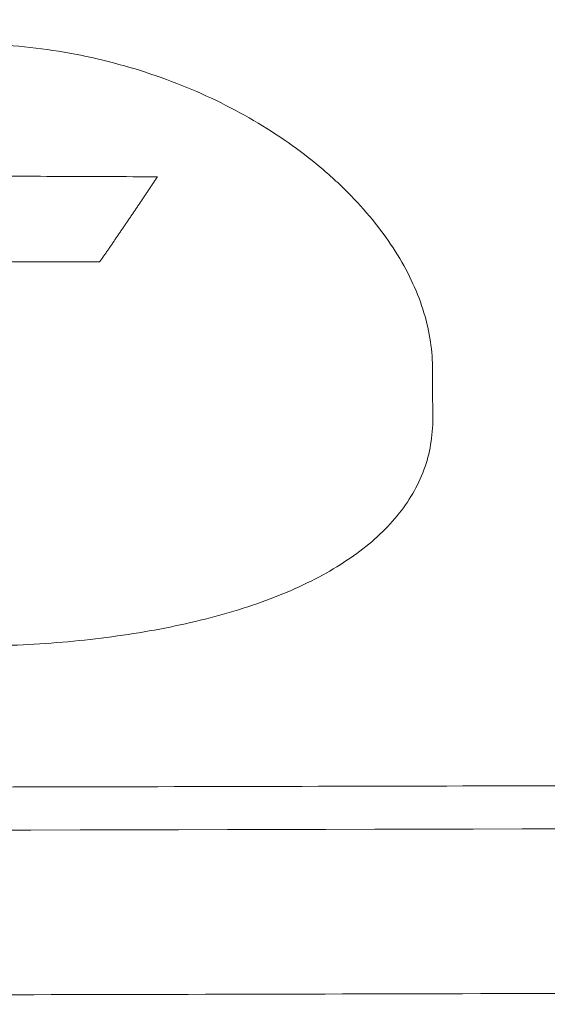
# Model space of a CAD drawing. Header units: millimetres. Extents: x 0 to 594, y 0 to 420.
# Tile 216 of 256: x 320.12 to 323.04, y 271.11 to 276.57. Entities that reach past the tile are written whole.
import ezdxf

# ---------------------------------------------------------------- set-up
doc = ezdxf.new("R2010")
doc.units = ezdxf.units.MM
doc.layers.add('1', color=7, linetype='Continuous', true_color=0xffffff)

msp = doc.modelspace()

# ---------------------------------------------------------------- linework, layer by layer
at = {"layer": '1', "color": 155, "linetype": 'Continuous', "lineweight": 13}
for points, knots in [([(124.8176, 280.5335), (125.5409, 280.2488), (127.3073, 279.5759), (130.0723, 278.6167), (133.0284, 277.6695), (135.7788, 276.8634), (138.3028, 276.1847), (140.5975, 275.6186), (142.6609, 275.1508), (144.505, 274.766), (146.8815, 274.3083), (149.898, 273.7996), (153.6627, 273.2859), (157.9494, 272.8351), (162.7365, 272.4819), (167.9977, 272.2401), (173.2657, 272.0935), (179.9757, 271.9506), (188.1344, 271.7912), (197.7452, 271.642), (207.3637, 271.5165), (216.986, 271.4136), (229.3904, 271.3035), (244.5767, 271.2003), (262.5436, 271.1307), (276.1024, 271.1115), (285.2534, 271.1123), (289.9724, 271.1152), (294.5796, 271.1199), (298.9844, 271.1256), (302.2711, 271.1307), (304.5941, 271.1346), (306.1126, 271.1372), (307.8346, 271.1403), (309.7618, 271.1438), (311.8942, 271.1479), (314.2318, 271.1526), (316.8, 271.1579), (319.6024, 271.164), (322.6428, 271.171), (325.4979, 271.1782), (328.1268, 271.1848), (329.9242, 271.1906), (331.2226, 271.193), (331.9936, 271.1986), (332.5865, 271.1906), (332.9219, 271.2031), (332.9974, 271.2063)], [0, 0, 0, 0, 0.011301, 0.027478, 0.04249, 0.056339, 0.069024, 0.080349, 0.090551, 0.09963, 0.107586, 0.125527, 0.1438, 0.162396, 0.187643, 0.212894, 0.238126, 0.263341, 0.30921, 0.355096, 0.400986, 0.446877, 0.492766, 0.578427, 0.664088, 0.74975, 0.772365, 0.794979, 0.817248, 0.838264, 0.857982, 0.864259, 0.871491, 0.879701, 0.88889, 0.899057, 0.910202, 0.922326, 0.935791, 0.950287, 0.965814, 0.976628, 0.98789, 0.991523, 0.995199, 0.998919, 1, 1, 1, 1]), ([(332.9868, 272.1114), (332.8961, 272.1111), (332.7601, 272.1107), (332.5786, 272.1102), (331.761, 272.1079), (330.262, 272.1036), (322.9943, 272.0839), (310.6392, 272.0577), (296.1038, 272.035), (284.4754, 272.0272), (275.7541, 272.0303), (267.0328, 272.0437), (258.3115, 272.0677), (249.59, 272.1022), (240.8686, 272.1483), (232.1472, 272.2068), (223.4263, 272.2771), (214.7061, 272.3592), (205.9879, 272.4565), (197.2728, 272.5723), (190.0146, 272.6863), (184.2122, 272.7915), (180.5877, 272.8635), (177.6896, 272.924), (174.7926, 272.987), (171.1734, 273.0725), (166.8348, 273.2182), (162.5029, 273.439), (158.1812, 273.7621), (153.8754, 274.2126), (150.3064, 274.714), (147.4662, 275.194), (144.6373, 275.7268), (141.1244, 276.4935), (136.9511, 277.5685), (133.5121, 278.5877), (130.7865, 279.4752), (129.1149, 280.0523), (128.1254, 280.4083), (127.8099, 280.5233)], [0, 0, 0, 0, 0.001316, 0.001976, 0.002636, 0.013193, 0.023751, 0.108212, 0.192672, 0.234902, 0.277133, 0.319363, 0.361593, 0.403823, 0.446054, 0.488284, 0.530514, 0.572745, 0.614975, 0.657205, 0.699435, 0.720551, 0.741666, 0.752223, 0.762781, 0.783896, 0.805011, 0.826126, 0.847241, 0.868356, 0.889472, 0.900029, 0.910587, 0.931702, 0.952817, 0.973932, 0.98449, 0.995047, 1, 1, 1, 1]), ([(322.3849, 278.9588), (322.578, 278.9588), (322.7694, 278.9533), (323.1488, 278.932), (323.3367, 278.9161), (323.709, 278.8745), (323.8933, 278.8487), (324.2585, 278.7878), (324.4393, 278.7528), (324.7972, 278.6739), (324.9744, 278.6301), (325.3251, 278.5345), (325.4986, 278.4826), (325.8419, 278.3713), (326.0117, 278.3119), (326.3477, 278.1863), (326.5138, 278.12), (326.8422, 277.9814), (327.0046, 277.9089), (327.3255, 277.7586), (327.4841, 277.6806), (327.7974, 277.5199), (327.9521, 277.4372), (328.2578, 277.2676), (328.4086, 277.1807), (328.7065, 277.0036), (328.8535, 276.9133), (329.1436, 276.7301), (329.2867, 276.6372), (329.5688, 276.4494), (329.7079, 276.3545), (329.9822, 276.1634), (330.1173, 276.0673), (330.3169, 275.9228), (330.383, 275.8746), (330.4649, 275.8142), (330.4812, 275.8022), (330.5139, 275.778), (330.5628, 275.7418), (330.6113, 275.7056), (330.7727, 275.5849), (330.8997, 275.4884), (331.1496, 275.2963), (331.2725, 275.2006), (331.5142, 275.0109), (331.633, 274.9167), (331.8663, 274.7305), (331.9809, 274.6384), (332.2059, 274.457), (332.3163, 274.3676), (332.5328, 274.192), (332.6389, 274.1058), (332.8469, 273.9371), (332.9488, 273.8546), (333.1482, 273.6937), (333.3432, 273.5371), (333.6228, 273.316), (333.8891, 273.1098), (334.0578, 272.9833), (334.2221, 272.8627), (334.302, 272.8053), (334.4573, 272.6969), (334.5327, 272.6458), (334.679, 272.5504), (334.7499, 272.5061), (334.8871, 272.4248), (334.9534, 272.3878), (335.0174, 272.3547)], [0, 0, 0, 0, 0.03125, 0.03125, 0.0625, 0.0625, 0.09375, 0.09375, 0.125, 0.125, 0.15625, 0.15625, 0.1875, 0.1875, 0.21875, 0.21875, 0.25, 0.25, 0.28125, 0.28125, 0.3125, 0.3125, 0.34375, 0.34375, 0.375, 0.375, 0.40625, 0.40625, 0.4375, 0.4375, 0.46875, 0.46875, 0.5, 0.5, 0.515625, 0.515625, 0.519531, 0.519531, 0.523437, 0.53125, 0.53125, 0.5625, 0.5625, 0.59375, 0.59375, 0.625, 0.625, 0.65625, 0.65625, 0.6875, 0.6875, 0.71875, 0.71875, 0.75, 0.75, 0.78125, 0.8125, 0.84375, 0.875, 0.875, 0.90625, 0.90625, 0.9375, 0.9375, 0.96875, 0.96875, 1, 1, 1, 1]), ([(322.4048, 274.6494), (322.4045, 274.7014), (322.3998, 274.7542), (322.3821, 274.8607), (322.3691, 274.9144), (322.3345, 275.0219), (322.313, 275.0757), (322.262, 275.1829), (322.2324, 275.2363), (322.1655, 275.3419), (322.1282, 275.3941), (322.0463, 275.4967), (322.0018, 275.5472), (321.9299, 275.6212), (321.905, 275.6456), (321.8666, 275.6816), (321.8536, 275.6936), (321.8271, 275.7173), (321.7601, 275.7761), (321.6881, 275.8325), (321.5068, 275.9624), (321.3744, 276.0417), (321.1624, 276.1466), (321.0896, 276.1792), (320.94, 276.2392), (320.8633, 276.2666), (320.7068, 276.3157), (320.627, 276.3374), (320.4649, 276.3748), (320.3827, 276.3905), (320.2167, 276.4159), (320.1329, 276.4254), (319.9645, 276.4383), (319.88, 276.4416), (319.7954, 276.4416)], [0, 0, 0, 0, 0.0625, 0.0625, 0.125, 0.125, 0.1875, 0.1875, 0.25, 0.25, 0.3125, 0.3125, 0.375, 0.375, 0.40625, 0.40625, 0.421875, 0.421875, 0.4375, 0.5, 0.5, 0.625, 0.625, 0.6875, 0.6875, 0.75, 0.75, 0.8125, 0.8125, 0.875, 0.875, 0.9375, 0.9375, 1, 1, 1, 1]), ([(320.5587, 275.2297), (320.5605, 275.2323), (320.5642, 275.2376), (320.5697, 275.2455), (320.5752, 275.2534), (320.5808, 275.2614), (320.5863, 275.2693), (320.5918, 275.2773), (320.5974, 275.2852), (320.6029, 275.2932), (320.6084, 275.3012), (320.614, 275.3092), (320.6195, 275.3172), (320.625, 275.3252), (320.6305, 275.3332), (320.6361, 275.3412), (320.6416, 275.3492), (320.6471, 275.3572), (320.6527, 275.3653), (320.6582, 275.3733), (320.6637, 275.3814), (320.6693, 275.3895), (320.6748, 275.3976), (320.6803, 275.4056), (320.6858, 275.4137), (320.6914, 275.4218), (320.6969, 275.4299), (320.7024, 275.4381), (320.708, 275.4462), (320.7135, 275.4543), (320.719, 275.4625), (320.7246, 275.4706), (320.7301, 275.4788), (320.7356, 275.487), (320.7412, 275.4951), (320.7467, 275.5033), (320.7522, 275.5115), (320.7578, 275.5197), (320.7633, 275.5279), (320.7688, 275.5361), (320.7744, 275.5444), (320.7799, 275.5526), (320.7854, 275.5609), (320.791, 275.5691), (320.7965, 275.5774), (320.802, 275.5856), (320.8075, 275.5939), (320.8131, 275.6022), (320.8186, 275.6105), (320.8241, 275.6188), (320.8297, 275.6271), (320.8352, 275.6354), (320.8407, 275.6438), (320.8463, 275.6521), (320.8518, 275.6604), (320.8573, 275.6688), (320.8629, 275.6772), (320.8684, 275.6855), (320.8739, 275.6939), (320.8776, 275.6995), (320.8795, 275.7023)], [0, 0, 0, 0, 0.017241, 0.034482, 0.051723, 0.068964, 0.086204, 0.103445, 0.120685, 0.137925, 0.155165, 0.172405, 0.189644, 0.206884, 0.224124, 0.241363, 0.258603, 0.275842, 0.293081, 0.310321, 0.32756, 0.344799, 0.362038, 0.379278, 0.396517, 0.413757, 0.430996, 0.448236, 0.465475, 0.482715, 0.499955, 0.517195, 0.534435, 0.551675, 0.568915, 0.586156, 0.603397, 0.620638, 0.637879, 0.65512, 0.672361, 0.689603, 0.706845, 0.724087, 0.74133, 0.758573, 0.775816, 0.793059, 0.810303, 0.827547, 0.844792, 0.862036, 0.879281, 0.896527, 0.913773, 0.931019, 0.948266, 0.965513, 0.982757, 1, 1, 1, 1]), ([(322.4068, 274.3626), (322.4067, 274.3649), (322.4067, 274.3696), (322.4067, 274.3765), (322.4066, 274.3835), (322.4066, 274.3906), (322.4065, 274.3976), (322.4065, 274.4046), (322.4064, 274.4116), (322.4064, 274.4187), (322.4063, 274.4258), (322.4063, 274.4328), (322.4062, 274.4399), (322.4062, 274.447), (322.4061, 274.4541), (322.4061, 274.4612), (322.406, 274.4683), (322.406, 274.4754), (322.4059, 274.4826), (322.4059, 274.4897), (322.4058, 274.4969), (322.4058, 274.504), (322.4057, 274.5112), (322.4057, 274.5184), (322.4056, 274.5256), (322.4056, 274.5328), (322.4055, 274.54), (322.4055, 274.5472), (322.4054, 274.5545), (322.4054, 274.5617), (322.4053, 274.569), (322.4053, 274.5762), (322.4052, 274.5835), (322.4052, 274.5908), (322.4051, 274.5981), (322.4051, 274.6054), (322.405, 274.6127), (322.405, 274.62), (322.4049, 274.6273), (322.4049, 274.6346), (322.4048, 274.642), (322.4048, 274.6469), (322.4048, 274.6494)], [0, 0, 0, 0, 0.025, 0.05, 0.075, 0.1, 0.125, 0.15, 0.175, 0.2, 0.225, 0.25, 0.275, 0.3, 0.325, 0.35, 0.375, 0.4, 0.425, 0.45, 0.475, 0.5, 0.525, 0.55, 0.575, 0.6, 0.625, 0.65, 0.675, 0.7, 0.725, 0.75, 0.775, 0.8, 0.825, 0.85, 0.875, 0.9, 0.925, 0.95, 0.975, 1, 1, 1, 1]), ([(319.8183, 273.0983), (319.9028, 273.0983), (320.0716, 273.1017), (320.2389, 273.1117), (320.4045, 273.1249), (320.4864, 273.1332), (320.648, 273.1531), (320.7276, 273.1647), (320.8836, 273.1912), (320.96, 273.2062), (321.1089, 273.2394), (321.1815, 273.2577), (321.3924, 273.3178), (321.524, 273.3646), (321.704, 273.4451), (321.7611, 273.4737), (321.869, 273.5342), (321.9198, 273.5662), (322.0146, 273.6334), (322.0586, 273.6687), (322.1393, 273.7424), (322.1761, 273.7809), (322.2417, 273.8608), (322.2706, 273.9023), (322.3204, 273.988), (322.3412, 274.0322), (322.3745, 274.123), (322.3869, 274.1696), (322.4032, 274.2647), (322.4071, 274.3133), (322.4068, 274.3626)], [0, 0, 0, 0, 0.0625, 0.125, 0.125, 0.1875, 0.1875, 0.25, 0.25, 0.3125, 0.3125, 0.375, 0.375, 0.5, 0.5, 0.5625, 0.5625, 0.625, 0.625, 0.6875, 0.6875, 0.75, 0.75, 0.8125, 0.8125, 0.875, 0.875, 0.9375, 0.9375, 1, 1, 1, 1]), ([(241.8834, 272.3841), (243.7813, 272.373), (245.6792, 272.3627), (248.5261, 272.3487), (249.4751, 272.3442), (251.373, 272.3357), (252.3219, 272.3316), (255.1688, 272.3201), (257.0667, 272.3132), (260.8624, 272.3008), (262.7603, 272.2954), (266.5561, 272.2859), (268.454, 272.2818), (272.2497, 272.2753), (274.1476, 272.2728), (277.9433, 272.2693), (279.8412, 272.2684), (282.688, 272.268), (283.6369, 272.2681), (285.5348, 272.2684), (286.4837, 272.2688), (289.3306, 272.2702), (291.2284, 272.2716), (295.0242, 272.2753), (296.922, 272.2775), (300.7178, 272.2825), (302.6157, 272.2852), (306.4114, 272.2912), (308.3093, 272.2944), (312.105, 272.3011), (314.0029, 272.3047), (317.7986, 272.3124), (319.6965, 272.3165), (323.4922, 272.3252), (325.3901, 272.3299), (328.2369, 272.3374), (329.1858, 272.3399), (330.6092, 272.3439), (331.3209, 272.3459), (332.0326, 272.3479), (332.3884, 272.3489), (332.5071, 272.3493), (332.685, 272.3498), (332.7443, 272.35), (332.8629, 272.3503), (332.9222, 272.3505), (332.9815, 272.3507)], [0, 0, 0, 0, 0.0625, 0.0625, 0.09375, 0.09375, 0.125, 0.125, 0.1875, 0.1875, 0.25, 0.25, 0.3125, 0.3125, 0.375, 0.375, 0.4375, 0.4375, 0.46875, 0.46875, 0.5, 0.5, 0.5625, 0.5625, 0.625, 0.625, 0.6875, 0.6875, 0.75, 0.75, 0.8125, 0.8125, 0.875, 0.875, 0.9375, 0.9375, 0.96875, 0.96875, 0.984375, 0.992188, 0.992188, 0.996094, 0.996094, 0.998047, 0.998047, 1, 1, 1, 1])]:
    msp.add_open_spline(points, degree=3, knots=knots, dxfattribs=at)
for points in [[(320.8795, 275.7023), (320.6977, 275.703), (320.334, 275.7043), (319.7886, 275.7064), (319.2432, 275.7085), (318.6977, 275.7106), (318.1523, 275.7126), (317.7886, 275.714), (317.6068, 275.7147)], [(317.4723, 275.2404), (317.6437, 275.2398), (317.9867, 275.2386), (318.5011, 275.2368), (319.0155, 275.235), (319.5299, 275.2332), (320.0443, 275.2314), (320.3872, 275.2303), (320.5587, 275.2297)]]:
    msp.add_open_spline(points, degree=3, dxfattribs=at)

doc.saveas('drawing.dxf')
